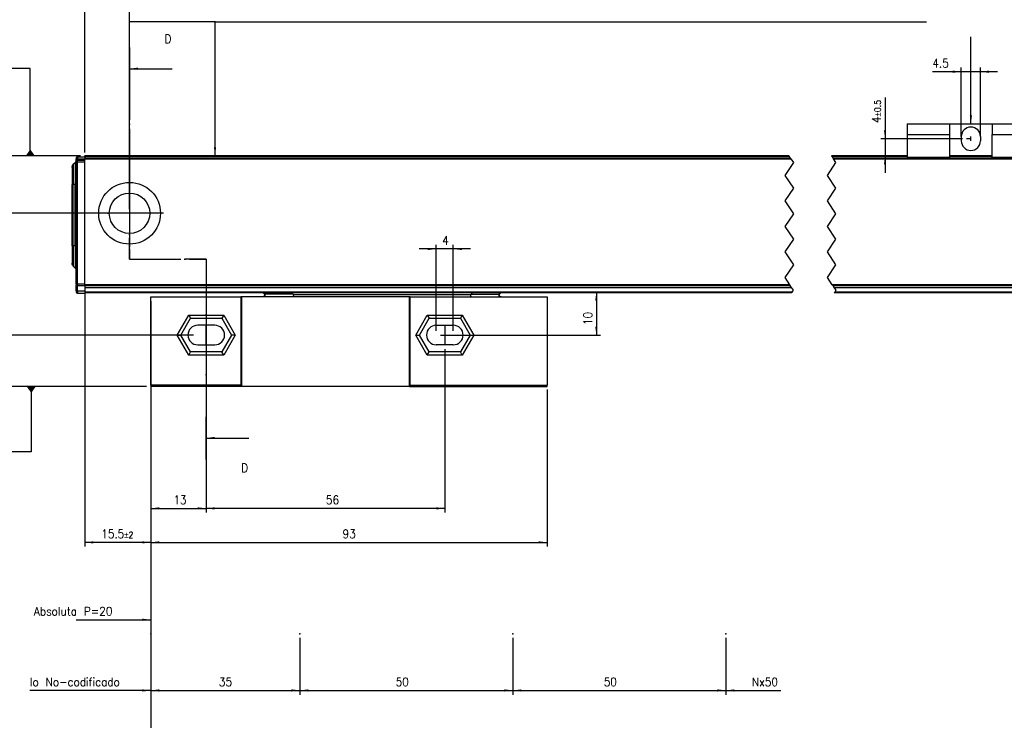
# Model space of a CAD drawing. Header units: inches. Extents: x -1131 to 657, y -1236 to -816.
# Tile 9 of 14: x -1013 to -782, y -1076 to -912. Entities that reach past the tile are written whole.
import ezdxf

# ---------------------------------------------------------------- set-up
doc = ezdxf.new("R2010")
doc.units = ezdxf.units.IN
doc.linetypes.add('DASHED', pattern=[15, 7, -8])
doc.linetypes.add('DOT_CENTER', pattern=[14, 12, -1, 0, -1])
doc.layers.add('1', color=7, linetype='Continuous')
doc.styles.add('CONVERTER_11', font='txt.shx', dxfattribs={"width": 0.9})
doc.dimstyles.new('ME10_DIM_19', dxfattribs={"dimtxt": 2, "dimasz": 2, "dimexe": 1, "dimexo": 1, "dimgap": 1, "dimtad": 1, "dimdsep": 46, "dimtxsty": 'CONVERTER_11', "dimsah": 1, "dimcen": 0.09, "dimclrd": 2, "dimclre": 2, "dimclrt": 2, "dimadec": 0, "dimazin": 0, "dimtol": 1, "dimtp": 0.5, "dimtm": 0.5, "dimtfac": 0.75, "dimtdec": 1, "dimtix": 1, "dimtmove": 0, "dimatfit": 3, "dimfxl": 1, "dimtolj": 1, "dimtzin": 0, "dimarcsym": 0})
doc.dimstyles.new('ME10_DIM_20', dxfattribs={"dimtxt": 2, "dimasz": 2, "dimexe": 1, "dimexo": 1, "dimgap": 1, "dimtad": 1, "dimdsep": 46, "dimtxsty": 'CONVERTER_11', "dimsah": 1, "dimcen": 0.09, "dimclrd": 2, "dimclre": 2, "dimclrt": 2, "dimadec": 0, "dimazin": 0, "dimtfac": 1, "dimtdec": 4, "dimtix": 1, "dimtmove": 0, "dimatfit": 3, "dimfxl": 1, "dimtolj": 1, "dimtzin": 0, "dimarcsym": 0})
doc.dimstyles.new('ME10_DIM_21', dxfattribs={"dimtxt": 2, "dimasz": 2, "dimexe": 1, "dimexo": 1, "dimgap": 1, "dimtad": 1, "dimdsep": 46, "dimtxsty": 'CONVERTER_11', "dimsah": 1, "dimcen": 0.09, "dimclrd": 2, "dimclre": 2, "dimclrt": 2, "dimadec": 0, "dimazin": 0, "dimtfac": 1, "dimtdec": 4, "dimtix": 1, "dimtmove": 0, "dimatfit": 3, "dimfxl": 1, "dimtolj": 1, "dimtzin": 0, "dimarcsym": 0})
doc.dimstyles.new('ME10_DIM_32', dxfattribs={"dimtxt": 2, "dimasz": 2, "dimexe": 1, "dimexo": 1, "dimgap": 1, "dimtad": 1, "dimdsep": 46, "dimtxsty": 'CONVERTER_11', "dimsah": 1, "dimcen": 0.09, "dimclrd": 2, "dimclre": 2, "dimclrt": 2, "dimadec": 0, "dimazin": 0, "dimtfac": 1, "dimtdec": 4, "dimtix": 1, "dimtmove": 0, "dimatfit": 3, "dimfxl": 1, "dimtolj": 1, "dimtzin": 0, "dimarcsym": 0})
doc.dimstyles.new('ME10_DIM_33', dxfattribs={"dimtxt": 2, "dimasz": 2, "dimexe": 1, "dimexo": 1, "dimgap": 1, "dimtad": 1, "dimdsep": 46, "dimtxsty": 'CONVERTER_11', "dimsah": 1, "dimcen": 0.09, "dimclrd": 2, "dimclre": 2, "dimclrt": 2, "dimadec": 0, "dimazin": 0, "dimtfac": 1, "dimtdec": 4, "dimtix": 1, "dimtmove": 0, "dimatfit": 3, "dimfxl": 1, "dimtolj": 1, "dimtzin": 0, "dimarcsym": 0})
doc.dimstyles.new('ME10_DIM_34', dxfattribs={"dimtxt": 2, "dimasz": 2, "dimexe": 1, "dimexo": 1, "dimgap": 1, "dimtad": 1, "dimdsep": 46, "dimtxsty": 'CONVERTER_11', "dimsah": 1, "dimcen": 0.09, "dimclrd": 2, "dimclre": 2, "dimclrt": 2, "dimadec": 0, "dimazin": 0, "dimtfac": 1, "dimtdec": 4, "dimtix": 1, "dimtmove": 0, "dimatfit": 3, "dimfxl": 1, "dimtolj": 1, "dimtzin": 0, "dimarcsym": 0})
doc.dimstyles.new('ME10_DIM_35', dxfattribs={"dimtxt": 2, "dimasz": 2, "dimexe": 1, "dimexo": 1, "dimgap": 1, "dimtad": 1, "dimdsep": 46, "dimtxsty": 'CONVERTER_11', "dimsah": 1, "dimcen": 0.09, "dimclrd": 2, "dimclre": 2, "dimclrt": 2, "dimadec": 0, "dimazin": 0, "dimtol": 1, "dimtp": 2, "dimtm": 2, "dimtfac": 0.75, "dimtdec": 0, "dimtix": 1, "dimtmove": 0, "dimatfit": 3, "dimfxl": 1, "dimtolj": 1, "dimtzin": 0, "dimarcsym": 0})
doc.dimstyles.new('ME10_DIM_36', dxfattribs={"dimtxt": 2, "dimasz": 2, "dimexe": 1, "dimexo": 1, "dimgap": 1, "dimtad": 1, "dimdsep": 46, "dimtxsty": 'CONVERTER_11', "dimsah": 1, "dimcen": 0.09, "dimclrd": 2, "dimclre": 2, "dimclrt": 2, "dimadec": 0, "dimazin": 0, "dimtfac": 1, "dimtdec": 4, "dimtix": 1, "dimtmove": 0, "dimatfit": 3, "dimfxl": 1, "dimtolj": 1, "dimtzin": 0, "dimarcsym": 0})
doc.dimstyles.new('ME10_DIM_37', dxfattribs={"dimtxt": 2, "dimasz": 2, "dimexe": 1, "dimexo": 1, "dimgap": 1, "dimtad": 1, "dimdsep": 46, "dimtxsty": 'CONVERTER_11', "dimsah": 1, "dimcen": 0.09, "dimclrd": 2, "dimclre": 2, "dimclrt": 2, "dimadec": 0, "dimazin": 0, "dimtfac": 1, "dimtdec": 4, "dimtix": 1, "dimtmove": 0, "dimatfit": 3, "dimfxl": 1, "dimtolj": 1, "dimtzin": 0, "dimarcsym": 0})
doc.dimstyles.new('ME10_DIM_38', dxfattribs={"dimtxt": 2, "dimasz": 2, "dimexe": 1, "dimexo": 1, "dimgap": 1, "dimtad": 1, "dimdsep": 46, "dimtxsty": 'CONVERTER_11', "dimsah": 1, "dimcen": 0.09, "dimclrd": 2, "dimclre": 2, "dimclrt": 2, "dimadec": 0, "dimazin": 0, "dimtfac": 1, "dimtdec": 4, "dimtix": 1, "dimtmove": 0, "dimatfit": 3, "dimfxl": 1, "dimtolj": 1, "dimtzin": 0, "dimarcsym": 0})
doc.dimstyles.new('ME10_DIM_39', dxfattribs={"dimtxt": 2, "dimasz": 2, "dimexe": 1, "dimexo": 1, "dimgap": 1, "dimtad": 1, "dimdec": 0, "dimdsep": 46, "dimtxsty": 'CONVERTER_11', "dimsah": 1, "dimcen": 0.09, "dimclrd": 2, "dimclre": 2, "dimclrt": 2, "dimadec": 0, "dimazin": 0, "dimtfac": 1, "dimtdec": 4, "dimtix": 1, "dimtmove": 0, "dimatfit": 3, "dimfxl": 1, "dimtolj": 1, "dimtzin": 0, "dimarcsym": 0})
doc.dimstyles.new('ME10_DIM_40', dxfattribs={"dimtxt": 2, "dimasz": 2, "dimexe": 1, "dimexo": 1, "dimgap": 1, "dimtad": 1, "dimdsep": 46, "dimtxsty": 'CONVERTER_11', "dimsah": 1, "dimcen": 0.09, "dimclrd": 2, "dimclre": 2, "dimclrt": 2, "dimadec": 0, "dimazin": 0, "dimtfac": 1, "dimtdec": 4, "dimtix": 1, "dimtmove": 0, "dimatfit": 3, "dimfxl": 1, "dimtolj": 1, "dimtzin": 0, "dimarcsym": 0})
doc.dimstyles.new('ME10_DIM_41', dxfattribs={"dimtxt": 2, "dimasz": 2, "dimexe": 1, "dimexo": 1, "dimgap": 1, "dimtad": 1, "dimdec": 0, "dimdsep": 46, "dimtxsty": 'CONVERTER_11', "dimsah": 1, "dimcen": 0.09, "dimclrd": 2, "dimclre": 2, "dimclrt": 2, "dimadec": 0, "dimazin": 0, "dimtol": 1, "dimtp": 0.5, "dimtm": 0.5, "dimtfac": 0.75, "dimtdec": 1, "dimtix": 1, "dimtmove": 0, "dimatfit": 3, "dimfxl": 1, "dimtolj": 1, "dimtzin": 0, "dimarcsym": 0})
doc.dimstyles.new('ME10_DIM_42', dxfattribs={"dimtxt": 2, "dimasz": 2, "dimexe": 1, "dimexo": 1, "dimgap": 1, "dimtad": 1, "dimdec": 0, "dimdsep": 46, "dimtxsty": 'CONVERTER_11', "dimsah": 1, "dimcen": 0.09, "dimclrd": 2, "dimclre": 2, "dimclrt": 2, "dimadec": 0, "dimazin": 0, "dimtfac": 1, "dimtdec": 4, "dimtix": 1, "dimtmove": 0, "dimatfit": 3, "dimfxl": 1, "dimtolj": 1, "dimtzin": 0, "dimarcsym": 0})
doc.dimstyles.new('ME10_DIM_43', dxfattribs={"dimtxt": 2, "dimasz": 2, "dimexe": 1, "dimexo": 1, "dimgap": 1, "dimtad": 1, "dimdec": 1, "dimdsep": 46, "dimtxsty": 'CONVERTER_11', "dimsah": 1, "dimcen": 0.09, "dimclrd": 2, "dimclre": 2, "dimclrt": 2, "dimadec": 0, "dimazin": 0, "dimtfac": 1, "dimtdec": 4, "dimtix": 1, "dimtmove": 0, "dimatfit": 3, "dimfxl": 1, "dimtolj": 1, "dimtzin": 0, "dimarcsym": 0})
doc.dimstyles.new('ME10_DIM_44', dxfattribs={"dimtxt": 2, "dimasz": 2, "dimexe": 1, "dimexo": 1, "dimgap": 1, "dimtad": 1, "dimdec": 1, "dimdsep": 46, "dimtxsty": 'CONVERTER_11', "dimsah": 1, "dimcen": 0.09, "dimclrd": 2, "dimclre": 2, "dimclrt": 2, "dimadec": 0, "dimazin": 0, "dimtfac": 1, "dimtdec": 4, "dimtix": 1, "dimtmove": 0, "dimatfit": 3, "dimfxl": 1, "dimtolj": 1, "dimtzin": 0, "dimarcsym": 0})
doc.dimstyles.new('ME10_DIM_45', dxfattribs={"dimtxt": 2, "dimasz": 2, "dimexe": 1, "dimexo": 1, "dimgap": 1, "dimtad": 1, "dimdsep": 46, "dimtxsty": 'CONVERTER_11', "dimsah": 1, "dimcen": 0.09, "dimclrd": 2, "dimclre": 2, "dimclrt": 2, "dimadec": 0, "dimazin": 0, "dimtfac": 1, "dimtdec": 4, "dimtix": 1, "dimtmove": 0, "dimatfit": 3, "dimfxl": 1, "dimtolj": 1, "dimtzin": 0, "dimarcsym": 0})
doc.dimstyles.get("Standard").update_dxf_attribs({"dimtxt": 0.18, "dimasz": 0.18, "dimexe": 0.18, "dimexo": 0.0625, "dimgap": 0.09, "dimtad": 0, "dimtih": 1, "dimtoh": 1, "dimdec": 4, "dimzin": 0, "dimdsep": 46, "dimtxsty": 'Standard', "dimcen": 0.09, "dimadec": 0, "dimazin": 0, "dimtfac": 1, "dimtdec": 4, "dimtofl": 0, "dimtmove": 0, "dimatfit": 3, "dimfxl": 1, "dimtolj": 1, "dimtzin": 0, "dimarcsym": 0})

# ---------------------------------------------------------------- blocks, each defined once
blk = doc.blocks.new('CABEZA_S__34', base_point=(-982.5, -998.11))
at = {"color": 7, "linetype": 'Continuous'}
for p, q in [((-982.5, -977.01), (-961.37, -977.01)), ((-982.5, -997.81), (-982.5, -977.01)), ((-961.2, -977.01), (-961.37, -977.01)), ((-961.37, -977.01), (-961.37, -997.81)), ((-921.8, -977.01), (-961.2, -977.01)), ((-961.2, -977.01), (-961.2, -998.11)), ((-955.94, -976.94), (-956.13, -977.01)), ((-956.1, -977), (-956.13, -977.01)), ((-956.03, -977), (-956.13, -977.01)), ((-956.11, -976.1), (-955.71, -976.49)), ((-956.02, -976.99), (-956.1, -977)), ((-956.03, -977), (-956, -976.99)), ((-956, -977.01), (-956.03, -977)), ((-956, -977.01), (-956.03, -977)), ((-956, -976.99), (-956.02, -976.99)), ((-955.95, -976.1), (-955.63, -976.42)), ((-955.71, -976.49), (-955.94, -976.94)), ((-955.63, -976.42), (-955.71, -976.49)), ((-949.1, -976.42), (-955.63, -976.42)), ((-949.1, -976.42), (-949.42, -976.1)), ((-949.1, -976.42), (-949.05, -976.51)), ((-949.09, -976.99), (-949.1, -977.01)), ((-949.07, -976.91), (-949.09, -976.99)), ((-949.06, -976.86), (-949.07, -976.91)), ((-949.05, -976.7), (-949.06, -976.76)), ((-949.06, -976.76), (-949.06, -976.84)), ((-949.06, -976.84), (-949.06, -976.86)), ((-949.05, -976.51), (-907.36, -976.51)), ((-949.05, -976.51), (-949.05, -976.56)), ((-949.05, -976.56), (-949.05, -976.66)), ((-949.05, -976.66), (-949.05, -976.7)), ((-921.63, -977.01), (-921.8, -977.01)), ((-921.8, -998.11), (-921.8, -977.01)), ((-921.63, -977.01), (-889.5, -977.01)), ((-921.63, -997.81), (-921.63, -977.01)), ((-907.36, -976.51), (-907.31, -976.42)), ((-907.36, -976.56), (-907.36, -976.51)), ((-907.36, -976.66), (-907.36, -976.56)), ((-907.35, -976.7), (-907.36, -976.66)), ((-907.35, -976.76), (-907.35, -976.7)), ((-907.35, -976.84), (-907.35, -976.76)), ((-907.34, -976.86), (-907.35, -976.84)), ((-907.34, -976.91), (-907.34, -976.86)), ((-907.32, -976.99), (-907.34, -976.91)), ((-907.31, -977.01), (-907.32, -976.99)), ((-906.99, -976.1), (-907.31, -976.42)), ((-907.31, -976.42), (-900.8, -976.42)), ((-900.8, -976.42), (-900.48, -976.1)), ((-900.72, -976.49), (-900.8, -976.42)), ((-900.72, -976.49), (-900.73, -976.63)), ((-900.73, -976.63), (-900.64, -976.8)), ((-900.72, -976.49), (-900.32, -976.1)), ((-900.64, -976.8), (-900.48, -976.94)), ((-900.48, -976.94), (-900.39, -977)), ((-900.39, -977), (-900.43, -977.01)), ((-900.29, -977.01), (-900.43, -977.01)), ((-889.5, -977.01), (-889.5, -997.81)), ((-976.31, -986.01), (-973.6, -981.31)), ((-975.45, -986.01), (-973.17, -982.06)), ((-973.6, -981.31), (-965.4, -981.31)), ((-973.6, -981.31), (-973.17, -982.06)), ((-973.17, -982.06), (-965.83, -982.06)), ((-965.4, -981.31), (-965.83, -982.06)), ((-965.83, -982.06), (-963.55, -986.01)), ((-965.4, -981.31), (-962.69, -986.01)), ((-920.31, -986.01), (-917.6, -981.31)), ((-919.45, -986.01), (-917.17, -982.06)), ((-917.6, -981.31), (-909.4, -981.31)), ((-917.6, -981.31), (-917.17, -982.06)), ((-917.17, -982.06), (-909.83, -982.06)), ((-909.4, -981.31), (-909.83, -982.06)), ((-909.83, -982.06), (-907.55, -986.01)), ((-909.4, -981.31), (-906.69, -986.01)), ((-967.5, -983.71), (-971.5, -983.71)), ((-915.5, -983.71), (-911.5, -983.71)), ((-976.31, -986.01), (-975.45, -986.01)), ((-973.6, -990.71), (-976.31, -986.01)), ((-973.17, -989.96), (-975.45, -986.01)), ((-963.55, -986.01), (-965.83, -989.96)), ((-962.69, -986.01), (-965.4, -990.71)), ((-962.69, -986.01), (-963.55, -986.01)), ((-920.31, -986.01), (-919.45, -986.01)), ((-917.6, -990.71), (-920.31, -986.01)), ((-917.17, -989.96), (-919.45, -986.01)), ((-907.55, -986.01), (-909.83, -989.96)), ((-906.69, -986.01), (-909.4, -990.71)), ((-907.55, -986.01), (-906.69, -986.01)), ((-971.5, -988.31), (-967.5, -988.31)), ((-911.5, -988.31), (-915.5, -988.31)), ((-973.6, -990.71), (-973.17, -989.96)), ((-965.4, -990.71), (-973.6, -990.71)), ((-965.83, -989.96), (-973.17, -989.96)), ((-965.4, -990.71), (-965.83, -989.96)), ((-917.6, -990.71), (-917.17, -989.96)), ((-909.4, -990.71), (-917.6, -990.71)), ((-909.83, -989.96), (-917.17, -989.96)), ((-909.4, -990.71), (-909.83, -989.96)), ((-961.37, -997.81), (-982.5, -997.81)), ((-982.5, -997.81), (-982.5, -998.11)), ((-961.2, -998.11), (-982.5, -998.11)), ((-961.2, -998.11), (-961.37, -997.81)), ((-921.8, -998.11), (-961.2, -998.11)), ((-921.63, -997.81), (-921.8, -998.11)), ((-921.8, -998.11), (-889.5, -998.11)), ((-921.63, -997.81), (-889.5, -997.81)), ((-889.5, -998.11), (-889.5, -997.81))]:
    blk.add_line(p, q, dxfattribs=at)
for centre, start, end in [((-971.5, -986.01), 90, 270), ((-967.5, -986.01), 270, 90), ((-915.5, -986.01), 90, 270), ((-911.5, -986.01), 270, 90)]:
    blk.add_arc(centre, 2.3, start, end, dxfattribs=at)
for points, knots in [([(-955.72, -977.01), (-955.71, -977), (-955.68, -976.98), (-955.67, -976.91), (-955.65, -976.82), (-955.63, -976.7), (-955.63, -976.56), (-955.63, -976.46), (-955.63, -976.42)], [0, 0, 0, 0, 0.0337537, 0.0999606, 0.1989392, 0.3237822, 0.4646105, 0.6099723, 0.6099723, 0.6099723, 0.6099723]), ([(-900.8, -976.42), (-900.8, -976.46), (-900.8, -976.56), (-900.79, -976.7), (-900.78, -976.82), (-900.76, -976.91), (-900.74, -976.98), (-900.72, -977), (-900.71, -977.01)], [0, 0, 0, 0, 0.1452866, 0.2860104, 0.4107358, 0.5095976, 0.5756922, 0.6093089, 0.6093089, 0.6093089, 0.6093089])]:
    blk.add_open_spline(points, degree=3, knots=knots, dxfattribs=at)
blk = doc.blocks.new('SOPORTE_INTERMEDIO_S__35', base_point=(-805, -944.39))
at = {"color": 7, "linetype": 'Continuous'}
for p, q in [((-805, -936.4), (-795, -936.4)), ((-805, -936.4), (-805, -938.9)), ((-795, -936.4), (-785, -936.4)), ((-795, -936.4), (-795, -938.9)), ((-785, -936.4), (-785, -938.9)), ((-785, -936.4), (-775, -936.4)), ((-775, -936.4), (-775, -938.9)), ((-805, -938.9), (-795, -938.9)), ((-805, -938.9), (-805, -944.2)), ((-795, -938.9), (-795, -944.2)), ((-792.25, -939.4), (-792.25, -940.4)), ((-787.75, -939.4), (-787.75, -940.4)), ((-785, -938.9), (-775, -938.9)), ((-785, -944.2), (-785, -938.9)), ((-775, -938.9), (-775, -944.2)), ((-805, -944.2), (-795, -944.2)), ((-805, -944.2), (-805, -944.39)), ((-795, -944.2), (-795, -944.39)), ((-785, -944.39), (-785, -944.2)), ((-785, -944.2), (-775, -944.2)), ((-775, -944.2), (-775, -944.39))]:
    blk.add_line(p, q, dxfattribs=at)
for centre, start, end in [((-790, -939.4), 0, 180), ((-790, -940.4), 180, 0)]:
    blk.add_arc(centre, 2.25, start, end, dxfattribs=at)
blk = doc.blocks.new('PERFIL_S__36', base_point=(-1001, -976.15))
at = {"color": 7, "linetype": 'Continuous'}
for p, q in [((-1000.13, -945.28), (-1000.29, -945.44)), ((-1000.08, -945.15), (-1000.13, -945.28)), ((-1000.02, -944.95), (-1000.08, -945.15)), ((-1000, -944.88), (-1000.02, -944.95)), ((-1000, -944.4), (-1000, -944.65)), ((-1000, -945.08), (-1000, -944.65)), ((-999.75, -944.65), (-1000, -944.65)), ((-999.97, -945.04), (-1000, -945.17)), ((-999.98, -945.08), (-1000, -945.08)), ((-1000, -945.08), (-1000, -945.17)), ((-1000, -945.42), (-1000, -945.17)), ((-999.84, -944.93), (-999.97, -945.04)), ((-999.75, -944.92), (-999.84, -944.93)), ((-999.75, -944.15), (-999.75, -944.65)), ((-999.75, -944.15), (-998, -944.15)), ((-999.75, -944.92), (-999.75, -944.65)), ((-999.75, -944.65), (-998, -944.65)), ((-999.75, -944.92), (-998, -944.92)), ((-999.75, -945.42), (-999.75, -944.92)), ((-998, -944.1), (-998, -943.9)), ((-832.75, -943.9), (-998, -943.9)), ((-998, -944.1), (-998, -944.39)), ((-832.62, -944.1), (-998, -944.1)), ((-998, -944.39), (-832.42, -944.39)), ((-998, -944.39), (-998, -944.59)), ((-998, -974.2), (-998, -944.59)), ((-998, -944.59), (-832.29, -944.59)), ((-805, -943.9), (-822.75, -943.9)), ((-805, -944.1), (-822.62, -944.1)), ((-822.42, -944.39), (-757.37, -944.39)), ((-822.29, -944.59), (-757.24, -944.59)), ((-785, -943.9), (-795, -943.9)), ((-785, -944.1), (-795, -944.1)), ((-1001, -946.68), (-1000.98, -946.43)), ((-1001, -946.68), (-1001, -950.65)), ((-1000.98, -946.43), (-1000.92, -946.29)), ((-1000.92, -946.29), (-1000.87, -946.11)), ((-1000.87, -946.11), (-1000.83, -946.04)), ((-1000.83, -946.04), (-1000.71, -945.85)), ((-1000.71, -945.85), (-1000.29, -945.44)), ((-1000.71, -945.85), (-1000.71, -945.87)), ((-1000.71, -945.87), (-1000.71, -950.65)), ((-1000.29, -945.44), (-1000.29, -945.52)), ((-1000.29, -945.52), (-1000.29, -950.65)), ((-1000, -945.42), (-999.75, -945.42)), ((-1000, -973.95), (-1000, -945.42)), ((-998, -945.42), (-999.75, -945.42)), ((-999.75, -973.95), (-999.75, -945.42)), ((-1000.71, -950.65), (-1001, -950.65)), ((-1001, -965.05), (-1001, -950.65)), ((-1000.29, -950.65), (-1000.71, -950.65)), ((-1000.71, -965.05), (-1000.71, -950.65)), ((-1000.29, -965.05), (-1000.29, -950.65)), ((-1000.29, -950.65), (-1000, -950.65)), ((-1000.71, -965.05), (-1001, -965.05)), ((-1001, -965.05), (-1001, -969.13)), ((-1000.29, -965.05), (-1000.71, -965.05)), ((-1000.71, -965.05), (-1000.71, -969.85)), ((-1000.29, -965.05), (-1000.29, -970.26)), ((-1000.29, -965.05), (-1000, -965.05)), ((-1000.98, -969.27), (-1001, -969.13)), ((-1000.97, -969.32), (-1000.98, -969.27)), ((-1000.87, -969.59), (-1000.97, -969.32)), ((-1000.83, -969.66), (-1000.87, -969.59)), ((-1000.71, -969.85), (-1000.83, -969.66)), ((-1000.71, -969.85), (-1000.29, -970.26)), ((-1000.29, -970.26), (-1000.24, -970.28)), ((-1000.24, -970.28), (-1000.13, -970.42)), ((-1000.13, -970.42), (-1000.03, -970.73)), ((-1000.03, -970.73), (-1000.02, -970.75)), ((-1000.02, -970.75), (-1000, -970.95)), ((-1000, -973.95), (-1000, -974.18)), ((-999.75, -973.95), (-1000, -973.95)), ((-1000, -974.18), (-999.97, -974.32)), ((-1000, -974.42), (-1000, -974.18)), ((-1000, -975.65), (-1000, -974.42)), ((-1000, -974.42), (-999.85, -974.42)), ((-999.97, -974.32), (-999.84, -974.43)), ((-999.84, -974.43), (-999.75, -974.45)), ((-999.75, -973.95), (-999.75, -974.45)), ((-999.75, -973.95), (-998, -973.95)), ((-998, -974.45), (-999.75, -974.45)), ((-999.75, -975.65), (-999.75, -974.45)), ((-998, -974.37), (-998, -974.2)), ((-832.55, -974.2), (-998, -974.2)), ((-998, -974.37), (-998, -974.79)), ((-832.43, -974.37), (-998, -974.37)), ((-998, -974.79), (-998, -974.81)), ((-998, -974.79), (-832.16, -974.79)), ((-998, -974.81), (-832.14, -974.81)), ((-998, -974.81), (-998, -975.9)), ((-757.5, -974.2), (-822.55, -974.2)), ((-757.39, -974.37), (-822.43, -974.37)), ((-822.16, -974.79), (-757.11, -974.79)), ((-822.14, -974.81), (-757.09, -974.81)), ((-1000, -975.65), (-1000, -975.9)), ((-999.75, -975.65), (-1000, -975.65)), ((-999.75, -975.65), (-998, -975.65)), ((-999.75, -975.65), (-999.75, -976.15)), ((-999.75, -976.15), (-998, -976.15)), ((-998, -975.9), (-998, -976.1)), ((-831.94, -975.9), (-998, -975.9)), ((-998, -976.1), (-998, -976.15)), ((-832.08, -976.1), (-998, -976.1)), ((-757.03, -976.1), (-822.08, -976.1)), ((-756.9, -975.9), (-821.94, -975.9))]:
    blk.add_line(p, q, dxfattribs=at)
at = {"color": 2, "linetype": 'DOT_CENTER'}
for p, q in [((-832.62, -944.1), (-832.75, -943.9)), ((-832.42, -944.39), (-832.62, -944.1)), ((-832.29, -944.59), (-832.42, -944.39)), ((-832.29, -944.59), (-831.68, -945.5)), ((-822.75, -943.9), (-822.62, -944.1)), ((-822.62, -944.1), (-822.42, -944.39)), ((-822.42, -944.39), (-822.29, -944.59)), ((-821.68, -945.5), (-822.29, -944.59)), ((-831.68, -945.5), (-833.68, -948.5)), ((-823.68, -948.5), (-821.68, -945.5)), ((-833.68, -948.5), (-831.68, -951.5)), ((-821.68, -951.5), (-823.68, -948.5)), ((-831.68, -951.5), (-833.68, -954.5)), ((-823.68, -954.5), (-821.68, -951.5)), ((-833.68, -954.5), (-831.68, -957.5)), ((-821.68, -957.5), (-823.68, -954.5)), ((-831.68, -957.5), (-833.68, -960.5)), ((-823.68, -960.5), (-821.68, -957.5)), ((-833.68, -960.5), (-831.68, -963.5)), ((-821.68, -963.5), (-823.68, -960.5)), ((-831.68, -963.5), (-833.68, -966.5)), ((-823.68, -966.5), (-821.68, -963.5)), ((-833.68, -966.5), (-831.68, -969.5)), ((-821.68, -969.5), (-823.68, -966.5)), ((-831.68, -969.5), (-833.68, -972.5)), ((-823.68, -972.5), (-821.68, -969.5)), ((-833.68, -972.5), (-832.55, -974.2)), ((-822.55, -974.2), (-823.68, -972.5)), ((-832.43, -974.37), (-832.55, -974.2)), ((-832.16, -974.79), (-832.43, -974.37)), ((-832.14, -974.81), (-832.16, -974.79)), ((-831.68, -975.5), (-832.14, -974.81)), ((-822.55, -974.2), (-822.43, -974.37)), ((-822.43, -974.37), (-822.16, -974.79)), ((-822.16, -974.79), (-822.14, -974.81)), ((-822.14, -974.81), (-821.68, -975.5)), ((-832.08, -976.1), (-831.94, -975.9)), ((-831.94, -975.9), (-831.68, -975.5)), ((-821.94, -975.9), (-822.08, -976.1)), ((-821.68, -975.5), (-821.94, -975.9))]:
    blk.add_line(p, q, dxfattribs=at)
at = {"color": 7, "linetype": 'Continuous'}
for radius in [7.25, 4.75]:
    blk.add_circle((-987.5, -957.4), radius, dxfattribs=at)
for centre, start, end in [((-999.75, -944.4), 90, 180), ((-999.75, -975.9), 180, 270)]:
    blk.add_arc(centre, 0.25, start, end, dxfattribs=at)
at = {"layer": '1', "color": 2, "linetype": 'DOT_CENTER'}
for p, q in [((-987.5, -949.42), (-987.5, -965.37)), ((-979.52, -957.4), (-995.47, -957.4))]:
    blk.add_line(p, q, dxfattribs=at)
blk = doc.blocks.new('S_820__37', base_point=(-1001, -998.11))
for name, p in [('SOPORTE_INTERMEDIO_S__35', (-805, -944.39)), ('PERFIL_S__36', (-1001, -976.15)), ('CABEZA_S__34', (-982.5, -998.11))]:
    blk.add_blockref(name, p)
blk = doc.blocks.new('*D61')
at = {"layer": '1', "color": 2, "linetype": 'Continuous'}
for p, q in [((-982.5, -998.81), (-982.5, -1053.88)), ((-1000, -1052.88), (-982.5, -1052.88))]:
    blk.add_line(p, q, dxfattribs=at)
at = {"layer": '1', "color": 2}
blk.add_solid([(-984.5, -1053.14), (-984.5, -1052.62), (-982.5, -1052.88)], dxfattribs=at)
at = {"layer": '1', "color": 2, "insert": (-1009.95, -1051.88), "char_height": 2, "attachment_point": 7, "rotation": 0.0001, "line_spacing_factor": 0.60024, "style": 'CONVERTER_11'}
blk.add_mtext('Absoluta P=20', dxfattribs=at)
blk = doc.blocks.new('*D62')
at = {"layer": '1', "color": 2, "linetype": 'Continuous'}
for p, q in [((-810.15, -930.22), (-810.15, -939.9)), ((-792, -939.9), (-811.15, -939.9)), ((-810.15, -939.9), (-810.15, -943.9)), ((-806, -943.9), (-811.15, -943.9)), ((-810.15, -943.9), (-810.15, -947.9))]:
    blk.add_line(p, q, dxfattribs=at)
at = {"layer": '1', "color": 2}
for points in [[(-810.41, -937.9), (-809.89, -937.9), (-810.15, -939.9)], [(-809.89, -945.9), (-810.41, -945.9), (-810.15, -943.9)]]:
    blk.add_solid(points, dxfattribs=at)
at = {"layer": '1', "color": 2, "insert": (-811.15, -936.21), "char_height": 2, "attachment_point": 7, "rotation": 90, "line_spacing_factor": 0.60024, "style": 'CONVERTER_11'}
blk.add_mtext('\\C2;4\\C2;\\H1.5;{\\Fgdt;`}0.5', dxfattribs=at)
blk = doc.blocks.new('*D63')
at = {"layer": '1', "color": 2, "linetype": 'Continuous'}
for p, q in [((-792.25, -924.15), (-799.05, -924.15)), ((-792.25, -939.4), (-792.25, -923.15)), ((-787.75, -924.15), (-792.25, -924.15)), ((-787.75, -939.4), (-787.75, -923.15)), ((-783.75, -924.15), (-787.75, -924.15))]:
    blk.add_line(p, q, dxfattribs=at)
at = {"layer": '1', "color": 2}
for points in [[(-794.25, -924.42), (-794.25, -923.89), (-792.25, -924.15)], [(-785.75, -923.89), (-785.75, -924.42), (-787.75, -924.15)]]:
    blk.add_solid(points, dxfattribs=at)
at = {"layer": '1', "color": 2, "insert": (-799.05, -923.15), "char_height": 2, "attachment_point": 7, "rotation": 0.0001, "line_spacing_factor": 0.60024, "style": 'CONVERTER_11'}
blk.add_mtext('4.5', dxfattribs=at)
blk = doc.blocks.new('*D64')
at = {"layer": '1', "color": 2, "linetype": 'Continuous'}
for p, q in [((-982.5, -998.81), (-982.5, -1093.76)), ((-977.5, -1087.15), (-977.5, -1093.76)), ((-982.5, -1092.76), (-986.5, -1092.76)), ((-977.5, -1092.76), (-982.5, -1092.76)), ((-973.5, -1092.76), (-977.5, -1092.76))]:
    blk.add_line(p, q, dxfattribs=at)
at = {"layer": '1', "color": 2}
for points in [[(-984.5, -1093.02), (-984.5, -1092.49), (-982.5, -1092.76)], [(-975.5, -1092.49), (-975.5, -1093.02), (-977.5, -1092.76)]]:
    blk.add_solid(points, dxfattribs=at)
at = {"layer": '1', "color": 2, "insert": (-980.6, -1091.76), "char_height": 2, "attachment_point": 7, "rotation": 0.0001, "line_spacing_factor": 0.60024, "style": 'CONVERTER_11'}
blk.add_mtext('5', dxfattribs=at)
blk = doc.blocks.new('*D75')
at = {"layer": '1', "color": 2, "linetype": 'Continuous'}
for p, q in [((-897.5, -1057.15), (-897.5, -1070.48)), ((-847.5, -1057.15), (-847.5, -1070.48)), ((-897.5, -1069.48), (-847.5, -1069.48))]:
    blk.add_line(p, q, dxfattribs=at)
at = {"layer": '1', "color": 2}
for points in [[(-895.5, -1069.22), (-895.5, -1069.75), (-897.5, -1069.48)], [(-849.5, -1069.75), (-849.5, -1069.22), (-847.5, -1069.48)]]:
    blk.add_solid(points, dxfattribs=at)
at = {"layer": '1', "color": 2, "insert": (-876.18, -1068.48), "char_height": 2, "attachment_point": 7, "rotation": 0.0001, "line_spacing_factor": 0.60024, "style": 'CONVERTER_11'}
blk.add_mtext('50', dxfattribs=at)
blk = doc.blocks.new('*D76')
at = {"layer": '1', "color": 2, "linetype": 'Continuous'}
for p, q in [((-947.5, -1057.15), (-947.5, -1070.48)), ((-897.5, -1057.15), (-897.5, -1070.48)), ((-947.5, -1069.48), (-897.5, -1069.48))]:
    blk.add_line(p, q, dxfattribs=at)
at = {"layer": '1', "color": 2}
for points in [[(-945.5, -1069.22), (-945.5, -1069.75), (-947.5, -1069.48)], [(-899.5, -1069.75), (-899.5, -1069.22), (-897.5, -1069.48)]]:
    blk.add_solid(points, dxfattribs=at)
at = {"layer": '1', "color": 2, "insert": (-925.02, -1068.48), "char_height": 2, "attachment_point": 7, "rotation": 0.0001, "line_spacing_factor": 0.60024, "style": 'CONVERTER_11'}
blk.add_mtext('50', dxfattribs=at)
blk = doc.blocks.new('*D77')
at = {"layer": '1', "color": 2, "linetype": 'Continuous'}
for p, q in [((-982.5, -1057.15), (-982.5, -1070.48)), ((-947.5, -1057.15), (-947.5, -1070.48)), ((-982.5, -1069.48), (-947.5, -1069.48))]:
    blk.add_line(p, q, dxfattribs=at)
at = {"layer": '1', "color": 2}
for points in [[(-980.5, -1069.22), (-980.5, -1069.75), (-982.5, -1069.48)], [(-949.5, -1069.75), (-949.5, -1069.22), (-947.5, -1069.48)]]:
    blk.add_solid(points, dxfattribs=at)
at = {"layer": '1', "color": 2, "insert": (-966.5, -1068.48), "char_height": 2, "attachment_point": 7, "rotation": 0.0001, "line_spacing_factor": 0.60024, "style": 'CONVERTER_11'}
blk.add_mtext('35', dxfattribs=at)
blk = doc.blocks.new('*D78')
at = {"layer": '1', "color": 2, "linetype": 'Continuous'}
for p, q in [((-998, -975.2), (-998, -1035.7)), ((-982.5, -978.01), (-982.5, -1035.7)), ((-982.5, -1034.7), (-998, -1034.7))]:
    blk.add_line(p, q, dxfattribs=at)
at = {"layer": '1', "color": 2}
for points in [[(-996, -1034.44), (-996, -1034.96), (-998, -1034.7)], [(-984.5, -1034.96), (-984.5, -1034.44), (-982.5, -1034.7)]]:
    blk.add_solid(points, dxfattribs=at)
at = {"layer": '1', "color": 2, "insert": (-994.15, -1033.7), "char_height": 2, "attachment_point": 7, "rotation": 0.0001, "line_spacing_factor": 0.60024, "style": 'CONVERTER_11'}
blk.add_mtext('\\C2;15.5\\C2;\\H1.5;{\\Fgdt;`}2', dxfattribs=at)
blk = doc.blocks.new('*D79')
at = {"layer": '1', "color": 2, "linetype": 'Continuous'}
for p, q in [((-982.5, -998.81), (-982.5, -1035.7)), ((-889.5, -998.81), (-889.5, -1035.7)), ((-982.5, -1034.7), (-889.5, -1034.7))]:
    blk.add_line(p, q, dxfattribs=at)
at = {"layer": '1', "color": 2}
for points in [[(-980.5, -1034.44), (-980.5, -1034.96), (-982.5, -1034.7)], [(-891.5, -1034.96), (-891.5, -1034.44), (-889.5, -1034.7)]]:
    blk.add_solid(points, dxfattribs=at)
at = {"layer": '1', "color": 2, "insert": (-937.5, -1033.7), "char_height": 2, "attachment_point": 7, "rotation": 0.0001, "line_spacing_factor": 0.60024, "style": 'CONVERTER_11'}
blk.add_mtext('93', dxfattribs=at)
blk = doc.blocks.new('*D80')
at = {"layer": '1', "color": 2, "linetype": 'Continuous'}
for p, q in [((-969.5, -969.2), (-969.5, -1027.72)), ((-982.5, -998.81), (-982.5, -1027.72)), ((-982.5, -1026.72), (-969.5, -1026.72))]:
    blk.add_line(p, q, dxfattribs=at)
at = {"layer": '1', "color": 2}
for points in [[(-980.5, -1026.46), (-980.5, -1026.98), (-982.5, -1026.72)], [(-971.5, -1026.98), (-971.5, -1026.46), (-969.5, -1026.72)]]:
    blk.add_solid(points, dxfattribs=at)
at = {"layer": '1', "color": 2, "insert": (-977.2, -1025.72), "char_height": 2, "attachment_point": 7, "rotation": 0.0001, "line_spacing_factor": 0.60024, "style": 'CONVERTER_11'}
blk.add_mtext('13', dxfattribs=at)
blk = doc.blocks.new('*D81')
at = {"layer": '1', "color": 2, "linetype": 'Continuous'}
for p, q in [((-969.5, -989.31), (-969.5, -1027.72)), ((-913.5, -989.31), (-913.5, -1027.72)), ((-913.5, -1026.72), (-969.5, -1026.72))]:
    blk.add_line(p, q, dxfattribs=at)
at = {"layer": '1', "color": 2}
for points in [[(-967.5, -1026.46), (-967.5, -1026.98), (-969.5, -1026.72)], [(-915.5, -1026.98), (-915.5, -1026.46), (-913.5, -1026.72)]]:
    blk.add_solid(points, dxfattribs=at)
at = {"layer": '1', "color": 2, "insert": (-941.4, -1025.72), "char_height": 2, "attachment_point": 7, "rotation": 0.0001, "line_spacing_factor": 0.60024, "style": 'CONVERTER_11'}
blk.add_mtext('56', dxfattribs=at)
blk = doc.blocks.new('*D82')
at = {"layer": '1', "color": 2, "linetype": 'Continuous'}
for p, q in [((-997, -975.9), (-876.92, -975.9)), ((-877.92, -975.9), (-877.92, -986.01)), ((-914.5, -986.01), (-876.92, -986.01))]:
    blk.add_line(p, q, dxfattribs=at)
at = {"layer": '1', "color": 2}
for points in [[(-877.66, -977.9), (-878.19, -977.9), (-877.92, -975.9)], [(-878.19, -984.01), (-877.66, -984.01), (-877.92, -986.01)]]:
    blk.add_solid(points, dxfattribs=at)
at = {"layer": '1', "color": 2, "insert": (-878.92, -983.65), "char_height": 2, "attachment_point": 7, "rotation": 90, "line_spacing_factor": 0.60024, "style": 'CONVERTER_11'}
blk.add_mtext('10', dxfattribs=at)
blk = doc.blocks.new('*D83')
at = {"layer": '1', "color": 2, "linetype": 'Continuous'}
for p, q in [((-915.5, -965.78), (-919.5, -965.78)), ((-915.5, -985.01), (-915.5, -964.78)), ((-911.5, -965.78), (-915.5, -965.78)), ((-911.5, -985.01), (-911.5, -964.78)), ((-907.5, -965.78), (-911.5, -965.78))]:
    blk.add_line(p, q, dxfattribs=at)
at = {"layer": '1', "color": 2}
for points in [[(-917.5, -966.05), (-917.5, -965.52), (-915.5, -965.78)], [(-909.5, -965.52), (-909.5, -966.05), (-911.5, -965.78)]]:
    blk.add_solid(points, dxfattribs=at)
at = {"layer": '1', "color": 2, "insert": (-914.1, -964.78), "char_height": 2, "attachment_point": 7, "rotation": 0.0001, "line_spacing_factor": 0.60024, "style": 'CONVERTER_11'}
blk.add_mtext('4', dxfattribs=at)
blk = doc.blocks.new('*D84')
at = {"layer": '1', "color": 2, "linetype": 'Continuous'}
for p, q in [((-988.5, -957.4), (-1017.43, -957.4)), ((-1016.43, -957.4), (-1016.43, -986.01)), ((-972.5, -986.01), (-1017.43, -986.01))]:
    blk.add_line(p, q, dxfattribs=at)
at = {"layer": '1', "color": 2}
for points in [[(-1016.17, -959.4), (-1016.7, -959.4), (-1016.43, -957.4)], [(-1016.7, -984.01), (-1016.17, -984.01), (-1016.43, -986.01)]]:
    blk.add_solid(points, dxfattribs=at)
at = {"layer": '1', "color": 2, "insert": (-1017.43, -976.82), "char_height": 2, "attachment_point": 7, "rotation": 90, "line_spacing_factor": 0.60024, "style": 'CONVERTER_11'}
blk.add_mtext('\\C2;28.7\\C2;\\H1.5;{\\Fgdt;`}0.5', dxfattribs=at)
blk = doc.blocks.new('*D85')
at = {"layer": '1', "color": 2, "linetype": 'Continuous'}
for p, q in [((-972.5, -986.01), (-1017.43, -986.01)), ((-1016.43, -998.11), (-1016.43, -986.01)), ((-983.5, -998.11), (-1017.43, -998.11))]:
    blk.add_line(p, q, dxfattribs=at)
at = {"layer": '1', "color": 2}
for points in [[(-1016.17, -988.01), (-1016.7, -988.01), (-1016.43, -986.01)], [(-1016.7, -996.11), (-1016.17, -996.11), (-1016.43, -998.11)]]:
    blk.add_solid(points, dxfattribs=at)
at = {"layer": '1', "color": 2, "insert": (-1017.43, -991.26), "char_height": 2, "attachment_point": 7, "rotation": 90, "line_spacing_factor": 0.60024, "style": 'CONVERTER_11'}
blk.add_mtext('12', dxfattribs=at)
blk = doc.blocks.new('*D86')
at = {"layer": '1', "color": 2, "linetype": 'Continuous'}
for p, q in [((-999, -943.9), (-1017.43, -943.9)), ((-1016.43, -943.9), (-1016.43, -957.4)), ((-988.5, -957.4), (-1017.43, -957.4))]:
    blk.add_line(p, q, dxfattribs=at)
at = {"layer": '1', "color": 2}
for points in [[(-1016.17, -945.9), (-1016.7, -945.9), (-1016.43, -943.9)], [(-1016.7, -955.4), (-1016.17, -955.4), (-1016.43, -957.4)]]:
    blk.add_solid(points, dxfattribs=at)
at = {"layer": '1', "color": 2, "insert": (-1017.43, -953.07), "char_height": 2, "attachment_point": 7, "rotation": 90, "line_spacing_factor": 0.60024, "style": 'CONVERTER_11'}
blk.add_mtext('13.5', dxfattribs=at)
blk = doc.blocks.new('*D87')
at = {"layer": '1', "color": 2, "linetype": 'Continuous'}
for p, q in [((-999, -943.9), (-1025.01, -943.9)), ((-1024.01, -998.11), (-1024.01, -943.9)), ((-983.5, -998.11), (-1025.01, -998.11))]:
    blk.add_line(p, q, dxfattribs=at)
at = {"layer": '1', "color": 2}
for points in [[(-1023.75, -945.9), (-1024.28, -945.9), (-1024.01, -943.9)], [(-1024.28, -996.11), (-1023.75, -996.11), (-1024.01, -998.11)]]:
    blk.add_solid(points, dxfattribs=at)
at = {"layer": '1', "color": 2, "insert": (-1025.01, -974.75), "char_height": 2, "attachment_point": 7, "rotation": 90, "line_spacing_factor": 0.60024, "style": 'CONVERTER_11'}
blk.add_mtext('54.2', dxfattribs=at)
blk = doc.blocks.new('*D88')
at = {"layer": '1', "color": 2, "linetype": 'Continuous'}
for p, q in [((-998, -943.15), (-998, -902.12)), ((-987.5, -903.12), (-998, -903.12)), ((-987.5, -956.4), (-987.5, -902.12))]:
    blk.add_line(p, q, dxfattribs=at)
at = {"layer": '1', "color": 2}
for points in [[(-996, -902.86), (-996, -903.38), (-998, -903.12)], [(-989.5, -903.38), (-989.5, -902.86), (-987.5, -903.12)]]:
    blk.add_solid(points, dxfattribs=at)
at = {"layer": '1', "color": 2, "insert": (-995.17, -902.12), "char_height": 2, "attachment_point": 7, "rotation": 0.0001, "line_spacing_factor": 0.60024, "style": 'CONVERTER_11'}
blk.add_mtext('10.5', dxfattribs=at)
blk = doc.blocks.new('*D92')
at = {"layer": '1', "color": 2, "linetype": 'Continuous'}
for p, q in [((-847.5, -1057.15), (-847.5, -1070.48)), ((-847.5, -1069.48), (-834.59, -1069.48))]:
    blk.add_line(p, q, dxfattribs=at)
at = {"layer": '1', "color": 2}
blk.add_solid([(-845.5, -1069.22), (-845.5, -1069.75), (-847.5, -1069.48)], dxfattribs=at)
at = {"layer": '1', "color": 2, "insert": (-841.39, -1068.48), "char_height": 2, "attachment_point": 7, "rotation": 0.0001, "line_spacing_factor": 0.60024, "style": 'CONVERTER_11'}
blk.add_mtext('Nx50', dxfattribs=at)
blk = doc.blocks.new('*D93')
at = {"layer": '1', "color": 2, "linetype": 'Continuous'}
for p, q in [((-982.5, -998.81), (-982.5, -1093.76)), ((-982.5, -1092.76), (-1010.69, -1092.76))]:
    blk.add_line(p, q, dxfattribs=at)
at = {"layer": '1', "color": 2}
blk.add_solid([(-984.5, -1093.02), (-984.5, -1092.49), (-982.5, -1092.76)], dxfattribs=at)
at = {"layer": '1', "color": 2, "insert": (-1010.69, -1091.76), "char_height": 2, "attachment_point": 7, "rotation": 0.0001, "line_spacing_factor": 0.60024, "style": 'CONVERTER_11'}
blk.add_mtext('Io  Codificado', dxfattribs=at)
blk = doc.blocks.new('*D94')
at = {"layer": '1', "color": 2, "linetype": 'Continuous'}
for p, q in [((-982.5, -998.81), (-982.5, -1070.48)), ((-982.5, -1069.48), (-1010.9, -1069.48))]:
    blk.add_line(p, q, dxfattribs=at)
at = {"layer": '1', "color": 2}
blk.add_solid([(-984.5, -1069.75), (-984.5, -1069.22), (-982.5, -1069.48)], dxfattribs=at)
at = {"layer": '1', "color": 2, "insert": (-1010.9, -1068.48), "char_height": 2, "attachment_point": 7, "rotation": 0.0001, "line_spacing_factor": 0.60024, "style": 'CONVERTER_11'}
blk.add_mtext('Io No-codificado', dxfattribs=at)
blk = doc.blocks.new('D-D__33', base_point=(-987.75, -1018.2))
at = {"layer": '1', "color": 2, "linetype": 'DOT_CENTER'}
for p, q in [((-987.5, -923.45), (-987.5, -968.2)), ((-987.5, -968.2), (-969.5, -968.2)), ((-969.5, -968.2), (-969.5, -1010.2))]:
    blk.add_line(p, q, dxfattribs=at)
at = {"layer": '1', "color": 2}
for points in [[(-985.5, -923.19), (-985.5, -923.72), (-987.5, -923.45)], [(-967.5, -1009.93), (-967.5, -1010.46), (-969.5, -1010.2)]]:
    blk.add_solid(points, dxfattribs=at)
at = {"layer": '1', "color": 2, "char_height": 2, "attachment_point": 5, "line_spacing_factor": 1.20048, "style": 'CONVERTER_11'}
for insert in [(-978.5, -916.45), (-960.5, -1017.2)]:
    blk.add_mtext('D', dxfattribs=dict(at, insert=insert))
at = {"layer": '1', "color": 2, "linetype": 'Continuous', "has_arrowhead": 0}
for points in [[(-987.5, -918.45), (-987.5, -923.45)], [(-987.5, -923.45), (-987.5, -928.45)], [(-987.5, -923.45), (-977.5, -923.45)], [(-987.5, -968.2), (-987.5, -963.2)], [(-987.5, -968.2), (-982.5, -968.2)], [(-969.5, -968.2), (-974.5, -968.2)], [(-969.5, -968.2), (-969.5, -973.2)], [(-969.5, -1010.2), (-969.5, -1005.2)], [(-969.5, -1015.2), (-969.5, -1010.2)], [(-969.5, -1010.2), (-959.5, -1010.2)]]:
    blk.add_leader(points, dimstyle='Standard', dxfattribs=at)
blk = doc.blocks.new('A', base_point=(-845, -971))
at = {"layer": '1', "color": 2, "linetype": 'Continuous'}
blk.add_line((-967.4313, -912.4254), (-987.4313, -912.4254), dxfattribs=at)
at = {"layer": '1', "color": 2, "linetype": 'DOT_CENTER'}
for p, q in [((-790, -939.895), (-791, -939.895)), ((-790, -940.395), (-790, -939.395)), ((-913.5, -983.705), (-913.5, -988.305))]:
    blk.add_line(p, q, dxfattribs=at)
at = {"layer": '1', "color": 2, "linetype": 'DASHED'}
blk.add_line((-969.5, -988.305), (-969.5, -983.705), dxfattribs=at)
at = {"layer": '1', "color": 7}
for p in [(-967.4313, -912.4254), (-982.5, -1056.145), (-947.5, -1056.145), (-897.5, -1056.145), (-847.5, -1056.145)]:
    blk.add_point(p, dxfattribs=at)
at = {"layer": '1', "color": 2}
for points in [[(-790.2633, -934.395), (-789.7367, -934.395), (-790, -936.395)], [(-1010.7971, -942.395), (-1011.8574, -943.895), (-1009.7368, -943.895)], [(-967.6946, -941.895), (-967.168, -941.895), (-967.4313, -943.895)], [(-1010.5763, -999.605), (-1009.516, -998.105), (-1011.6366, -998.105)]]:
    blk.add_solid(points, dxfattribs=at)
blk.add_blockref('S_820__37', (-1001, -998.105))
at = {"layer": '1'}
for name, p in [('D-D__33', (-987.75, -1018.1968)), ('*D94', (0, 0)), ('*D93', (0, 0)), ('*D61', (0, 0)), ('*D92', (0, 0))]:
    blk.add_blockref(name, p, dxfattribs=at)
for base, p1, p2, dimstyle, picture, middle in [((-987.5, -903.1187), (-998, -944.145), (-987.5, -957.395), 'ME10_DIM_45', '*D88', (-992.75, -901.1187)), ((-982.5, -1026.7215), (-969.5, -968.1968), (-982.5, -997.805), 'ME10_DIM_37', '*D80', (-976, -1024.7215)), ((-982.5, -1034.7006), (-998, -974.1963), (-982.5, -977.005), 'ME10_DIM_35', '*D78', (-990.25, -1032.7006)), ((-913.5, -1026.7215), (-969.5, -988.305), (-913.5, -988.305), 'ME10_DIM_38', '*D81', (-939.9014, -1024.7215)), ((-977.5, -1092.7575), (-982.5, -997.805), (-977.5, -1086.145), 'ME10_DIM_21', '*D64', (-980, -1090.7575)), ((-982.5, -1034.7006), (-889.5, -997.805), (-982.5, -997.805), 'ME10_DIM_36', '*D79', (-936, -1032.7006))]:
    dim = blk.add_linear_dim(base=base, p1=p1, p2=p2, dimstyle=dimstyle, dxfattribs=at)
    dim.commit()
    dim.dimension.update_dxf_attribs({"geometry": picture, "text_midpoint": middle, "text_rotation": 0.000139})
for p1, p2, distance, dimstyle, picture, middle in [((-792.25, -940.395), (-787.75, -940.395), 16.241, 'ME10_DIM_20', '*D63', (-797.2268, -922.154)), ((-915.5, -986.005), (-911.5, -986.005), 20.2201, 'ME10_DIM_40', '*D83', (-913.5, -963.7849)), ((-947.5, -1056.145), (-982.5, -1056.145), 13.3392, 'ME10_DIM_34', '*D77', (-965, -1067.4842)), ((-897.5, -1056.145), (-947.5, -1056.145), 13.3392, 'ME10_DIM_33', '*D76', (-923.5236, -1067.4842)), ((-847.5, -1056.145), (-897.5, -1056.145), 13.3392, 'ME10_DIM_32', '*D75', (-874.6753, -1067.4842))]:
    dim = blk.add_aligned_dim(p1=p1, p2=p2, distance=distance, dimstyle=dimstyle, dxfattribs=at)
    dim.commit()
    dim.dimension.update_dxf_attribs({"geometry": picture, "text_midpoint": middle, "text_rotation": 0.000139})
for base, p1, p2, dimstyle, picture, middle in [((-810.1494, -939.895), (-805, -943.895), (-791, -939.895), 'ME10_DIM_19', '*D62', (-812.1494, -933.2185)), ((-1024.0143, -998.105), (-998, -943.895), (-982.5, -998.105), 'ME10_DIM_44', '*D87', (-1026.0143, -972.0222)), ((-1016.4324, -943.895), (-987.5, -957.395), (-998, -943.895), 'ME10_DIM_43', '*D86', (-1018.4324, -950.645)), ((-877.9233, -975.895), (-915.5, -986.005), (-998, -975.895), 'ME10_DIM_39', '*D82', (-879.9233, -982.4522)), ((-1016.4324, -998.105), (-971.5, -986.005), (-982.5, -998.105), 'ME10_DIM_42', '*D85', (-1018.4324, -990.055))]:
    dim = blk.add_linear_dim(base=base, p1=p1, p2=p2, angle=90, dimstyle=dimstyle, dxfattribs=at)
    dim.commit()
    dim.dimension.update_dxf_attribs({"geometry": picture, "text_midpoint": middle, "text_rotation": 90})
dim = blk.add_linear_dim(base=(-1016.4324, -957.395), p1=(-971.5, -986.005), p2=(-987.5, -957.395), angle=90, text='28.7', dimstyle='ME10_DIM_41', dxfattribs=at)
dim.commit()
dim.dimension.update_dxf_attribs({"geometry": '*D84', "text_midpoint": (-1018.4324, -971.7), "text_rotation": 90})
at = {"layer": '1', "color": 2, "linetype": 'Continuous', "has_arrowhead": 0}
for points in [[(-967.4313, -943.895), (-967.4313, -912.4254), (-800.4313, -912.4254)], [(-790, -936.395), (-790, -915.9254)], [(-1010.7971, -943.895), (-1010.7971, -923.3952), (-1039.7707, -923.3952), (-1039.7707, -966.3952)], [(-1010.5763, -998.105), (-1010.5763, -1013.3952), (-1039.7707, -1013.3952), (-1039.7707, -973.3952)]]:
    blk.add_leader(points, dimstyle='Standard', dxfattribs=at)

msp = doc.modelspace()

# ---------------------------------------------------------------- block references
msp.add_blockref('A', (-845, -971))

doc.saveas('drawing.dxf')
